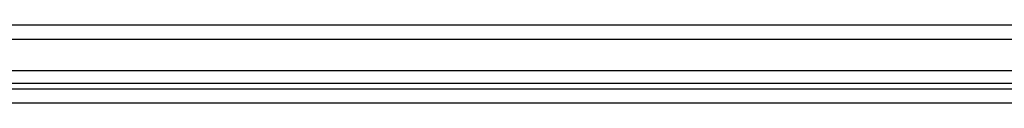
# Model space of a CAD drawing. Header units: millimetres. Extents: x 0 to 287, y 0 to 200.
# Tile 8 of 54: x 39.29 to 47.79, y 100.474 to 101.142. Entities that reach past the tile are written whole.
import ezdxf

# ---------------------------------------------------------------- set-up
doc = ezdxf.new("R2010")
doc.units = ezdxf.units.MM
doc.layers.add('130.191_BW4C_CTM', color=7, linetype='Continuous')
doc.layers.add('Défaut', color=7, linetype='Continuous')

# ---------------------------------------------------------------- blocks, each defined once
blk = doc.blocks.new('SE1')
at = {"layer": '130.191_BW4C_CTM', "color": 7, "linetype": 'Continuous'}
for p, q in [((85.4983, 101.1425), (33.0583, 101.1425)), ((33.0583, 101.0225), (85.4983, 101.0225)), ((85.6183, 100.7505), (32.9383, 100.7505)), ((32.9383, 100.6425), (85.6183, 100.6425)), ((70.0003, 100.5925), (31.5563, 100.5925)), ((32.9383, 100.4745), (68.6183, 100.4745))]:
    blk.add_line(p, q, dxfattribs=at)

msp = doc.modelspace()

# ---------------------------------------------------------------- block references
at = {"layer": 'Défaut'}
msp.add_blockref('SE1', (0, 0), dxfattribs=at)

doc.saveas('drawing.dxf')
